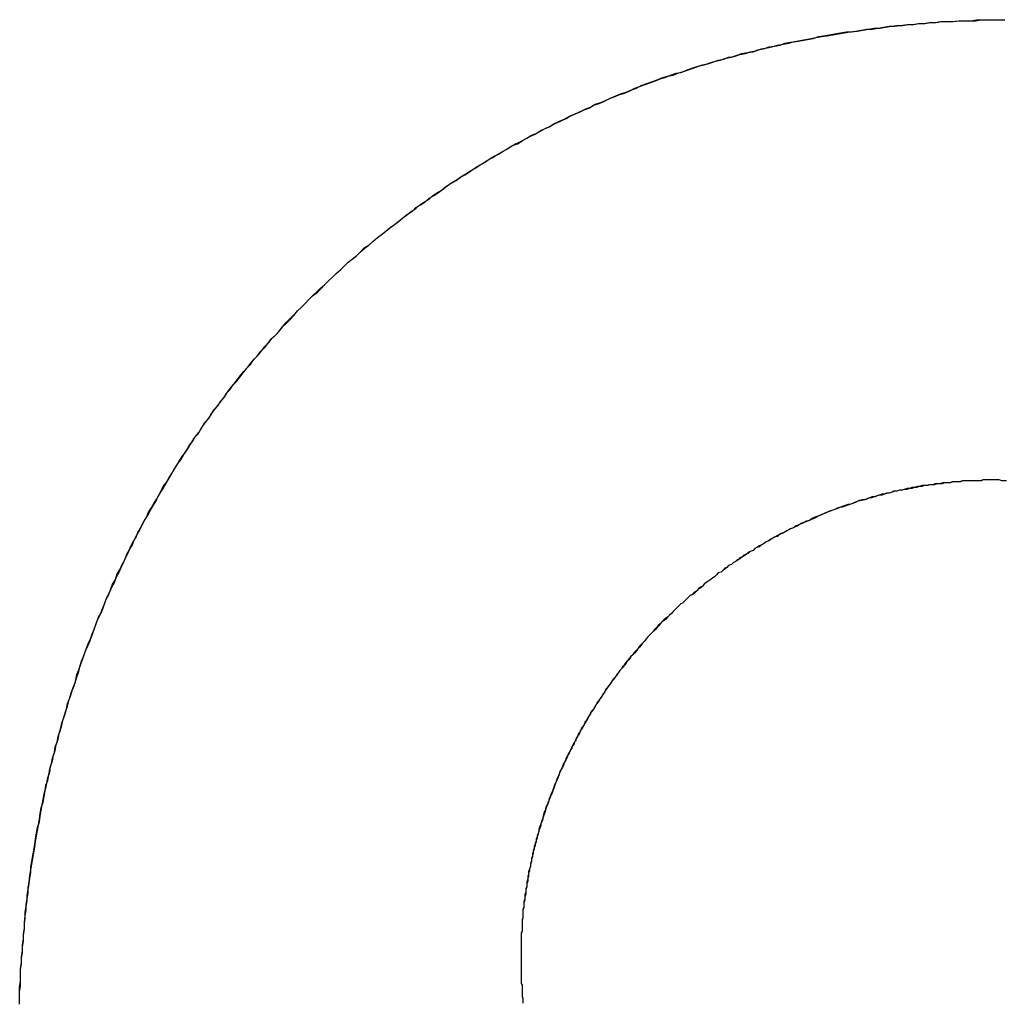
# Model space of a CAD drawing. Extents: x -55 to 3310, y -427 to 1727.
# Tile 51 of 79: x 1025.76 to 1026.8, y 531.59 to 532.64. Entities that reach past the tile are written whole.
import ezdxf

# ---------------------------------------------------------------- set-up
doc = ezdxf.new("R2010")
doc.units = 0
doc.linetypes.add('DURCHGEHEND', pattern=[0])
doc.layers.add('KF_PASSIO_SUB_15_FRONT', color=7, linetype='DURCHGEHEND')

# ---------------------------------------------------------------- blocks, each defined once
blk = doc.blocks.new('KF_PASSIO_SUB_15_FRONT')
at = {"layer": 'KF_PASSIO_SUB_15_FRONT'}
for points in [[(-204.527, -390.174, 0), (-204.527, -390.167, 0), (-204.527, -390.161, 0), (-204.526, -390.155, 0), (-204.526, -390.149, 0), (-204.526, -390.142, 0), (-204.526, -390.136, 0), (-204.525, -390.13, 0), (-204.525, -390.124, 0), (-204.524, -390.117, 0), (-204.524, -390.111, 0), (-204.523, -390.105, 0), (-204.523, -390.099, 0), (-204.522, -390.093, 0), (-204.522, -390.087, 0), (-204.521, -390.08, 0), (-204.52, -390.074, 0), (-204.52, -390.068, 0), (-204.519, -390.062, 0), (-204.518, -390.056, 0), (-204.518, -390.05, 0), (-204.517, -390.044, 0), (-204.516, -390.037, 0), (-204.515, -390.031, 0), (-204.514, -390.025, 0), (-204.513, -390.019, 0), (-204.512, -390.013, 0), (-204.511, -390.007, 0), (-204.51, -390.001, 0), (-204.509, -389.995, 0), (-204.508, -389.989, 0), (-204.507, -389.983, 0), (-204.506, -389.977, 0), (-204.505, -389.971, 0), (-204.504, -389.965, 0), (-204.502, -389.959, 0), (-204.501, -389.953, 0), (-204.5, -389.947, 0), (-204.499, -389.941, 0), (-204.497, -389.936, 0), (-204.496, -389.93, 0), (-204.495, -389.924, 0), (-204.493, -389.918, 0), (-204.492, -389.912, 0), (-204.49, -389.906, 0), (-204.489, -389.9, 0), (-204.487, -389.895, 0), (-204.486, -389.889, 0), (-204.484, -389.883, 0), (-204.482, -389.877, 0), (-204.481, -389.872, 0), (-204.479, -389.866, 0), (-204.477, -389.86, 0), (-204.476, -389.854, 0), (-204.474, -389.849, 0), (-204.472, -389.843, 0), (-204.47, -389.837, 0), (-204.468, -389.832, 0), (-204.466, -389.826, 0), (-204.464, -389.82, 0), (-204.463, -389.815, 0), (-204.461, -389.809, 0), (-204.459, -389.804, 0), (-204.457, -389.798, 0), (-204.454, -389.792, 0), (-204.452, -389.787, 0), (-204.45, -389.781, 0), (-204.448, -389.776, 0), (-204.446, -389.77, 0), (-204.444, -389.765, 0), (-204.441, -389.759, 0), (-204.439, -389.754, 0), (-204.437, -389.749, 0), (-204.435, -389.743, 0), (-204.432, -389.738, 0), (-204.43, -389.732, 0), (-204.428, -389.727, 0), (-204.425, -389.722, 0), (-204.423, -389.716, 0), (-204.42, -389.711, 0), (-204.418, -389.706, 0), (-204.415, -389.701, 0), (-204.413, -389.695, 0), (-204.41, -389.69, 0), (-204.407, -389.685, 0), (-204.405, -389.68, 0), (-204.402, -389.674, 0), (-204.399, -389.669, 0), (-204.397, -389.664, 0), (-204.394, -389.659, 0), (-204.391, -389.654, 0), (-204.388, -389.649, 0), (-204.385, -389.644, 0), (-204.382, -389.639, 0), (-204.38, -389.634, 0), (-204.377, -389.629, 0), (-204.374, -389.623, 0), (-204.371, -389.619, 0), (-204.368, -389.614, 0), (-204.365, -389.609, 0), (-204.362, -389.604, 0), (-204.359, -389.599, 0), (-204.355, -389.594, 0), (-204.352, -389.589, 0), (-204.349, -389.584, 0), (-204.346, -389.579, 0), (-204.343, -389.575, 0), (-204.34, -389.57, 0), (-204.336, -389.565, 0), (-204.333, -389.56, 0), (-204.33, -389.555, 0), (-204.326, -389.551, 0), (-204.323, -389.546, 0), (-204.32, -389.541, 0), (-204.316, -389.537, 0), (-204.313, -389.532, 0), (-204.309, -389.528, 0), (-204.306, -389.523, 0), (-204.302, -389.518, 0), (-204.299, -389.514, 0), (-204.295, -389.509, 0), (-204.292, -389.505, 0), (-204.288, -389.5, 0), (-204.284, -389.496, 0), (-204.281, -389.492, 0), (-204.277, -389.487, 0), (-204.273, -389.483, 0), (-204.269, -389.478, 0), (-204.266, -389.474, 0), (-204.262, -389.47, 0), (-204.258, -389.465, 0), (-204.254, -389.461, 0), (-204.25, -389.457, 0), (-204.247, -389.453, 0), (-204.243, -389.448, 0), (-204.239, -389.444, 0), (-204.235, -389.44, 0), (-204.231, -389.436, 0), (-204.227, -389.432, 0), (-204.223, -389.428, 0), (-204.219, -389.424, 0), (-204.215, -389.42, 0), (-204.21, -389.416, 0), (-204.206, -389.412, 0), (-204.202, -389.408, 0), (-204.198, -389.404, 0), (-204.194, -389.4, 0), (-204.19, -389.396, 0), (-204.185, -389.392, 0), (-204.181, -389.388, 0), (-204.177, -389.384, 0), (-204.173, -389.381, 0), (-204.168, -389.377, 0), (-204.164, -389.373, 0), (-204.16, -389.369, 0), (-204.155, -389.366, 0), (-204.151, -389.362, 0), (-204.146, -389.358, 0), (-204.142, -389.355, 0), (-204.137, -389.351, 0), (-204.133, -389.348, 0), (-204.128, -389.344, 0), (-204.124, -389.341, 0), (-204.119, -389.337, 0), (-204.115, -389.334, 0), (-204.11, -389.33, 0), (-204.105, -389.327, 0), (-204.101, -389.323, 0), (-204.096, -389.32, 0), (-204.091, -389.317, 0), (-204.087, -389.313, 0), (-204.082, -389.31, 0), (-204.077, -389.307, 0), (-204.073, -389.304, 0), (-204.068, -389.3, 0), (-204.063, -389.297, 0), (-204.058, -389.294, 0), (-204.053, -389.291, 0), (-204.048, -389.288, 0), (-204.044, -389.285, 0), (-204.039, -389.282, 0), (-204.034, -389.279, 0), (-204.029, -389.276, 0), (-204.024, -389.273, 0), (-204.019, -389.27, 0), (-204.014, -389.267, 0), (-204.009, -389.264, 0), (-204.004, -389.261, 0), (-203.999, -389.258, 0), (-203.994, -389.256, 0), (-203.989, -389.253, 0), (-203.983, -389.25, 0), (-203.978, -389.248, 0), (-203.973, -389.245, 0), (-203.968, -389.242, 0), (-203.963, -389.24, 0), (-203.958, -389.237, 0), (-203.952, -389.234, 0), (-203.947, -389.232, 0), (-203.942, -389.229, 0), (-203.937, -389.227, 0), (-203.931, -389.224, 0), (-203.926, -389.222, 0), (-203.921, -389.22, 0), (-203.916, -389.217, 0), (-203.91, -389.215, 0), (-203.905, -389.213, 0), (-203.899, -389.21, 0), (-203.894, -389.208, 0), (-203.889, -389.206, 0), (-203.883, -389.204, 0), (-203.878, -389.202, 0), (-203.872, -389.199, 0), (-203.867, -389.197, 0), (-203.861, -389.195, 0), (-203.856, -389.193, 0), (-203.85, -389.191, 0), (-203.845, -389.189, 0), (-203.839, -389.187, 0), (-203.834, -389.185, 0), (-203.828, -389.183, 0), (-203.823, -389.182, 0), (-203.817, -389.18, 0), (-203.811, -389.178, 0), (-203.806, -389.176, 0), (-203.8, -389.174, 0), (-203.794, -389.173, 0), (-203.789, -389.171, 0), (-203.783, -389.169, 0), (-203.777, -389.168, 0), (-203.772, -389.166, 0), (-203.766, -389.165, 0), (-203.76, -389.163, 0), (-203.754, -389.162, 0), (-203.749, -389.16, 0), (-203.743, -389.159, 0), (-203.737, -389.157, 0), (-203.731, -389.156, 0), (-203.726, -389.155, 0), (-203.72, -389.153, 0), (-203.714, -389.152, 0), (-203.708, -389.151, 0), (-203.702, -389.149, 0), (-203.696, -389.148, 0), (-203.69, -389.147, 0), (-203.684, -389.146, 0), (-203.679, -389.145, 0), (-203.673, -389.144, 0), (-203.667, -389.143, 0), (-203.661, -389.142, 0), (-203.655, -389.141, 0), (-203.649, -389.14, 0), (-203.643, -389.139, 0), (-203.637, -389.138, 0), (-203.631, -389.137, 0), (-203.625, -389.136, 0), (-203.619, -389.136, 0), (-203.613, -389.135, 0), (-203.607, -389.134, 0), (-203.601, -389.133, 0), (-203.595, -389.133, 0), (-203.589, -389.132, 0), (-203.582, -389.131, 0), (-203.576, -389.131, 0), (-203.57, -389.13, 0), (-203.564, -389.13, 0), (-203.558, -389.129, 0), (-203.552, -389.129, 0), (-203.546, -389.128, 0), (-203.54, -389.128, 0), (-203.534, -389.128, 0), (-203.527, -389.127, 0), (-203.521, -389.127, 0), (-203.515, -389.127, 0), (-203.509, -389.127, 0), (-203.503, -389.126, 0), (-203.496, -389.126, 0), (-203.49, -389.126, 0), (-203.484, -389.126, 0), (-203.478, -389.126, 0)], [(-204.527, -390.174, 0), (-204.527, -390.168, 0), (-204.527, -390.162, 0), (-204.527, -390.156, 0), (-204.526, -390.15, 0), (-204.526, -390.143, 0), (-204.526, -390.137, 0), (-204.525, -390.131, 0), (-204.525, -390.125, 0), (-204.524, -390.119, 0), (-204.524, -390.113, 0), (-204.523, -390.107, 0), (-204.523, -390.101, 0), (-204.522, -390.094, 0), (-204.522, -390.088, 0), (-204.521, -390.082, 0), (-204.521, -390.076, 0), (-204.52, -390.07, 0), (-204.519, -390.064, 0), (-204.519, -390.058, 0), (-204.518, -390.052, 0), (-204.517, -390.046, 0), (-204.516, -390.04, 0), (-204.515, -390.034, 0), (-204.515, -390.028, 0), (-204.514, -390.022, 0), (-204.513, -390.016, 0), (-204.512, -390.01, 0), (-204.511, -390.004, 0), (-204.51, -389.998, 0), (-204.509, -389.992, 0), (-204.508, -389.986, 0), (-204.506, -389.98, 0), (-204.505, -389.974, 0), (-204.504, -389.968, 0), (-204.503, -389.962, 0), (-204.502, -389.956, 0), (-204.501, -389.95, 0), (-204.499, -389.944, 0), (-204.498, -389.939, 0), (-204.497, -389.933, 0), (-204.495, -389.927, 0), (-204.494, -389.921, 0), (-204.492, -389.915, 0), (-204.491, -389.909, 0), (-204.489, -389.904, 0), (-204.488, -389.898, 0), (-204.486, -389.892, 0), (-204.485, -389.886, 0), (-204.483, -389.88, 0), (-204.482, -389.875, 0), (-204.48, -389.869, 0), (-204.478, -389.863, 0), (-204.476, -389.857, 0), (-204.475, -389.852, 0), (-204.473, -389.846, 0), (-204.471, -389.84, 0), (-204.469, -389.835, 0), (-204.467, -389.829, 0), (-204.466, -389.823, 0), (-204.464, -389.818, 0), (-204.462, -389.812, 0), (-204.46, -389.807, 0), (-204.458, -389.801, 0), (-204.456, -389.796, 0), (-204.454, -389.79, 0), (-204.451, -389.784, 0), (-204.449, -389.779, 0), (-204.447, -389.773, 0), (-204.445, -389.768, 0), (-204.443, -389.762, 0), (-204.44, -389.757, 0), (-204.438, -389.752, 0), (-204.436, -389.746, 0), (-204.434, -389.741, 0), (-204.431, -389.735, 0), (-204.429, -389.73, 0), (-204.426, -389.725, 0), (-204.424, -389.719, 0), (-204.421, -389.714, 0), (-204.419, -389.709, 0), (-204.416, -389.703, 0), (-204.414, -389.698, 0), (-204.411, -389.693, 0), (-204.409, -389.687, 0), (-204.406, -389.682, 0), (-204.403, -389.677, 0), (-204.401, -389.672, 0), (-204.398, -389.667, 0), (-204.395, -389.661, 0), (-204.392, -389.656, 0), (-204.39, -389.651, 0), (-204.387, -389.646, 0), (-204.384, -389.641, 0), (-204.381, -389.636, 0), (-204.378, -389.631, 0), (-204.375, -389.626, 0), (-204.372, -389.621, 0), (-204.369, -389.616, 0), (-204.366, -389.611, 0), (-204.363, -389.606, 0), (-204.36, -389.601, 0), (-204.357, -389.596, 0), (-204.354, -389.591, 0), (-204.35, -389.586, 0), (-204.347, -389.581, 0), (-204.344, -389.576, 0), (-204.341, -389.571, 0), (-204.337, -389.567, 0), (-204.334, -389.562, 0), (-204.331, -389.557, 0), (-204.327, -389.552, 0), (-204.324, -389.548, 0), (-204.321, -389.543, 0), (-204.317, -389.538, 0), (-204.314, -389.534, 0), (-204.31, -389.529, 0), (-204.307, -389.524, 0), (-204.303, -389.52, 0), (-204.3, -389.515, 0), (-204.296, -389.511, 0), (-204.292, -389.506, 0), (-204.289, -389.502, 0), (-204.285, -389.497, 0), (-204.281, -389.493, 0), (-204.278, -389.488, 0), (-204.274, -389.484, 0), (-204.27, -389.479, 0), (-204.266, -389.475, 0), (-204.263, -389.471, 0), (-204.259, -389.466, 0), (-204.255, -389.462, 0), (-204.251, -389.458, 0), (-204.247, -389.453, 0), (-204.243, -389.449, 0), (-204.239, -389.445, 0), (-204.235, -389.441, 0), (-204.231, -389.436, 0), (-204.227, -389.432, 0), (-204.223, -389.428, 0), (-204.219, -389.424, 0), (-204.215, -389.42, 0), (-204.211, -389.416, 0), (-204.207, -389.412, 0), (-204.202, -389.408, 0), (-204.198, -389.404, 0), (-204.194, -389.4, 0), (-204.19, -389.396, 0), (-204.185, -389.392, 0), (-204.181, -389.388, 0), (-204.177, -389.384, 0), (-204.173, -389.381, 0), (-204.168, -389.377, 0), (-204.164, -389.373, 0), (-204.159, -389.369, 0), (-204.155, -389.366, 0), (-204.151, -389.362, 0), (-204.146, -389.358, 0), (-204.142, -389.355, 0), (-204.137, -389.351, 0), (-204.132, -389.347, 0), (-204.128, -389.344, 0), (-204.123, -389.34, 0), (-204.119, -389.337, 0), (-204.114, -389.333, 0), (-204.109, -389.33, 0), (-204.105, -389.326, 0), (-204.1, -389.323, 0), (-204.095, -389.32, 0), (-204.091, -389.316, 0), (-204.086, -389.313, 0), (-204.081, -389.31, 0), (-204.076, -389.306, 0), (-204.072, -389.303, 0), (-204.067, -389.3, 0), (-204.062, -389.297, 0), (-204.057, -389.293, 0), (-204.052, -389.29, 0), (-204.047, -389.287, 0), (-204.042, -389.284, 0), (-204.037, -389.281, 0), (-204.032, -389.278, 0), (-204.028, -389.275, 0), (-204.023, -389.272, 0), (-204.017, -389.269, 0), (-204.012, -389.266, 0), (-204.007, -389.263, 0), (-204.002, -389.26, 0), (-203.997, -389.258, 0), (-203.992, -389.255, 0), (-203.987, -389.252, 0), (-203.982, -389.249, 0), (-203.977, -389.247, 0), (-203.972, -389.244, 0), (-203.966, -389.241, 0), (-203.961, -389.239, 0), (-203.956, -389.236, 0), (-203.951, -389.234, 0), (-203.945, -389.231, 0), (-203.94, -389.228, 0), (-203.935, -389.226, 0), (-203.93, -389.224, 0), (-203.924, -389.221, 0), (-203.919, -389.219, 0), (-203.914, -389.216, 0), (-203.908, -389.214, 0), (-203.903, -389.212, 0), (-203.897, -389.209, 0), (-203.892, -389.207, 0), (-203.887, -389.205, 0), (-203.881, -389.203, 0), (-203.876, -389.201, 0), (-203.87, -389.199, 0), (-203.865, -389.196, 0), (-203.859, -389.194, 0), (-203.854, -389.192, 0), (-203.848, -389.19, 0), (-203.843, -389.188, 0), (-203.837, -389.186, 0), (-203.831, -389.185, 0), (-203.826, -389.183, 0), (-203.82, -389.181, 0), (-203.815, -389.179, 0), (-203.809, -389.177, 0), (-203.803, -389.175, 0), (-203.798, -389.174, 0), (-203.792, -389.172, 0), (-203.786, -389.17, 0), (-203.781, -389.169, 0), (-203.775, -389.167, 0), (-203.769, -389.166, 0), (-203.764, -389.164, 0), (-203.758, -389.162, 0), (-203.752, -389.161, 0), (-203.746, -389.16, 0), (-203.741, -389.158, 0), (-203.735, -389.157, 0), (-203.729, -389.155, 0), (-203.723, -389.154, 0), (-203.717, -389.153, 0), (-203.712, -389.151, 0), (-203.706, -389.15, 0), (-203.7, -389.149, 0), (-203.694, -389.148, 0), (-203.688, -389.147, 0), (-203.682, -389.146, 0), (-203.676, -389.144, 0), (-203.671, -389.143, 0), (-203.665, -389.142, 0), (-203.659, -389.141, 0), (-203.653, -389.14, 0), (-203.647, -389.139, 0), (-203.641, -389.139, 0), (-203.635, -389.138, 0), (-203.629, -389.137, 0), (-203.623, -389.136, 0), (-203.617, -389.135, 0), (-203.611, -389.135, 0), (-203.605, -389.134, 0), (-203.599, -389.133, 0), (-203.593, -389.132, 0), (-203.587, -389.132, 0), (-203.581, -389.131, 0), (-203.575, -389.131, 0), (-203.569, -389.13, 0), (-203.563, -389.13, 0), (-203.557, -389.129, 0), (-203.551, -389.129, 0), (-203.545, -389.128, 0), (-203.539, -389.128, 0), (-203.533, -389.128, 0), (-203.526, -389.127, 0), (-203.52, -389.127, 0), (-203.514, -389.127, 0), (-203.508, -389.126, 0), (-203.502, -389.126, 0), (-203.496, -389.126, 0), (-203.49, -389.126, 0), (-203.484, -389.126, 0), (-203.478, -389.126, 0)], [(-203.492, -389.616, 0), (-203.495, -389.616, 0), (-203.498, -389.616, 0), (-203.501, -389.616, 0), (-203.504, -389.617, 0), (-203.506, -389.617, 0), (-203.509, -389.617, 0), (-203.512, -389.617, 0), (-203.515, -389.617, 0), (-203.517, -389.617, 0), (-203.52, -389.617, 0), (-203.523, -389.617, 0), (-203.526, -389.618, 0), (-203.528, -389.618, 0), (-203.531, -389.618, 0), (-203.534, -389.618, 0), (-203.536, -389.619, 0), (-203.539, -389.619, 0), (-203.542, -389.619, 0), (-203.545, -389.62, 0), (-203.547, -389.62, 0), (-203.55, -389.62, 0), (-203.553, -389.621, 0), (-203.555, -389.621, 0), (-203.558, -389.621, 0), (-203.561, -389.622, 0), (-203.564, -389.622, 0), (-203.566, -389.623, 0), (-203.569, -389.623, 0), (-203.572, -389.624, 0), (-203.574, -389.624, 0), (-203.577, -389.625, 0), (-203.58, -389.625, 0), (-203.582, -389.626, 0), (-203.585, -389.626, 0), (-203.588, -389.627, 0), (-203.59, -389.627, 0), (-203.593, -389.628, 0), (-203.596, -389.628, 0), (-203.598, -389.629, 0), (-203.601, -389.63, 0), (-203.604, -389.63, 0), (-203.606, -389.631, 0), (-203.609, -389.632, 0), (-203.612, -389.632, 0), (-203.614, -389.633, 0), (-203.617, -389.634, 0), (-203.62, -389.635, 0), (-203.622, -389.635, 0), (-203.625, -389.636, 0), (-203.627, -389.637, 0), (-203.63, -389.638, 0), (-203.633, -389.638, 0), (-203.635, -389.639, 0), (-203.638, -389.64, 0), (-203.64, -389.641, 0), (-203.643, -389.642, 0), (-203.646, -389.643, 0), (-203.648, -389.644, 0), (-203.651, -389.645, 0), (-203.653, -389.645, 0), (-203.656, -389.646, 0), (-203.658, -389.647, 0), (-203.661, -389.648, 0), (-203.664, -389.649, 0), (-203.666, -389.65, 0), (-203.669, -389.651, 0), (-203.671, -389.652, 0), (-203.674, -389.653, 0), (-203.676, -389.654, 0), (-203.679, -389.656, 0), (-203.681, -389.657, 0), (-203.684, -389.658, 0), (-203.686, -389.659, 0), (-203.689, -389.66, 0), (-203.691, -389.661, 0), (-203.694, -389.662, 0), (-203.696, -389.663, 0), (-203.699, -389.665, 0), (-203.701, -389.666, 0), (-203.703, -389.667, 0), (-203.706, -389.668, 0), (-203.708, -389.669, 0), (-203.711, -389.671, 0), (-203.713, -389.672, 0), (-203.716, -389.673, 0), (-203.718, -389.674, 0), (-203.72, -389.676, 0), (-203.723, -389.677, 0), (-203.725, -389.678, 0), (-203.728, -389.68, 0), (-203.73, -389.681, 0), (-203.732, -389.682, 0), (-203.735, -389.684, 0), (-203.737, -389.685, 0), (-203.739, -389.687, 0), (-203.742, -389.688, 0), (-203.744, -389.689, 0), (-203.746, -389.691, 0), (-203.749, -389.692, 0), (-203.751, -389.694, 0), (-203.753, -389.695, 0), (-203.756, -389.697, 0), (-203.758, -389.698, 0), (-203.76, -389.7, 0), (-203.763, -389.701, 0), (-203.765, -389.703, 0), (-203.767, -389.704, 0), (-203.769, -389.706, 0), (-203.772, -389.707, 0), (-203.774, -389.709, 0), (-203.776, -389.711, 0), (-203.778, -389.712, 0), (-203.78, -389.714, 0), (-203.783, -389.715, 0), (-203.785, -389.717, 0), (-203.787, -389.719, 0), (-203.789, -389.72, 0), (-203.791, -389.722, 0), (-203.794, -389.724, 0), (-203.796, -389.725, 0), (-203.798, -389.727, 0), (-203.8, -389.729, 0), (-203.802, -389.731, 0), (-203.804, -389.732, 0), (-203.806, -389.734, 0), (-203.808, -389.736, 0), (-203.81, -389.738, 0), (-203.813, -389.739, 0), (-203.815, -389.741, 0), (-203.817, -389.743, 0), (-203.819, -389.745, 0), (-203.821, -389.747, 0), (-203.823, -389.748, 0), (-203.825, -389.75, 0), (-203.827, -389.752, 0), (-203.829, -389.754, 0), (-203.831, -389.756, 0), (-203.833, -389.758, 0), (-203.835, -389.76, 0), (-203.837, -389.762, 0), (-203.839, -389.763, 0), (-203.841, -389.765, 0), (-203.843, -389.767, 0), (-203.845, -389.769, 0), (-203.846, -389.771, 0), (-203.848, -389.773, 0), (-203.85, -389.775, 0), (-203.852, -389.777, 0), (-203.854, -389.779, 0), (-203.856, -389.781, 0), (-203.858, -389.783, 0), (-203.86, -389.785, 0), (-203.861, -389.787, 0), (-203.863, -389.789, 0), (-203.865, -389.791, 0), (-203.867, -389.793, 0), (-203.869, -389.796, 0), (-203.87, -389.798, 0), (-203.872, -389.8, 0), (-203.874, -389.802, 0), (-203.876, -389.804, 0), (-203.877, -389.806, 0), (-203.879, -389.808, 0), (-203.881, -389.81, 0), (-203.883, -389.812, 0), (-203.884, -389.815, 0), (-203.886, -389.817, 0), (-203.888, -389.819, 0), (-203.889, -389.821, 0), (-203.891, -389.823, 0), (-203.893, -389.826, 0), (-203.894, -389.828, 0), (-203.896, -389.83, 0), (-203.897, -389.832, 0), (-203.899, -389.834, 0), (-203.901, -389.837, 0), (-203.902, -389.839, 0), (-203.904, -389.841, 0), (-203.905, -389.843, 0), (-203.907, -389.846, 0), (-203.908, -389.848, 0), (-203.91, -389.85, 0), (-203.911, -389.853, 0), (-203.913, -389.855, 0), (-203.914, -389.857, 0), (-203.916, -389.86, 0), (-203.917, -389.862, 0), (-203.919, -389.864, 0), (-203.92, -389.867, 0), (-203.922, -389.869, 0), (-203.923, -389.871, 0), (-203.924, -389.874, 0), (-203.926, -389.876, 0), (-203.927, -389.878, 0), (-203.928, -389.881, 0), (-203.93, -389.883, 0), (-203.931, -389.886, 0), (-203.932, -389.888, 0), (-203.934, -389.89, 0), (-203.935, -389.893, 0), (-203.936, -389.895, 0), (-203.937, -389.898, 0), (-203.939, -389.9, 0), (-203.94, -389.903, 0), (-203.941, -389.905, 0), (-203.942, -389.907, 0), (-203.944, -389.91, 0), (-203.945, -389.912, 0), (-203.946, -389.915, 0), (-203.947, -389.917, 0), (-203.948, -389.92, 0), (-203.949, -389.922, 0), (-203.951, -389.925, 0), (-203.952, -389.927, 0), (-203.953, -389.93, 0), (-203.954, -389.932, 0), (-203.955, -389.935, 0), (-203.956, -389.938, 0), (-203.957, -389.94, 0), (-203.958, -389.943, 0), (-203.959, -389.945, 0), (-203.96, -389.948, 0), (-203.961, -389.95, 0), (-203.962, -389.953, 0), (-203.963, -389.955, 0), (-203.964, -389.958, 0), (-203.965, -389.961, 0), (-203.966, -389.963, 0), (-203.967, -389.966, 0), (-203.967, -389.968, 0), (-203.968, -389.971, 0), (-203.969, -389.974, 0), (-203.97, -389.976, 0), (-203.971, -389.979, 0), (-203.972, -389.982, 0), (-203.972, -389.984, 0), (-203.973, -389.987, 0), (-203.974, -389.989, 0), (-203.975, -389.992, 0), (-203.976, -389.995, 0), (-203.976, -389.997, 0), (-203.977, -390, 0), (-203.978, -390.003, 0), (-203.978, -390.005, 0), (-203.979, -390.008, 0), (-203.98, -390.011, 0), (-203.98, -390.013, 0), (-203.981, -390.016, 0), (-203.982, -390.019, 0), (-203.982, -390.022, 0), (-203.983, -390.024, 0), (-203.983, -390.027, 0), (-203.984, -390.03, 0), (-203.984, -390.032, 0), (-203.985, -390.035, 0), (-203.985, -390.038, 0), (-203.986, -390.04, 0), (-203.986, -390.043, 0), (-203.987, -390.046, 0), (-203.987, -390.049, 0), (-203.988, -390.051, 0), (-203.988, -390.054, 0), (-203.988, -390.057, 0), (-203.989, -390.06, 0), (-203.989, -390.062, 0), (-203.99, -390.065, 0), (-203.99, -390.068, 0), (-203.99, -390.071, 0), (-203.991, -390.073, 0), (-203.991, -390.076, 0), (-203.991, -390.079, 0), (-203.991, -390.082, 0), (-203.992, -390.084, 0), (-203.992, -390.087, 0), (-203.992, -390.09, 0), (-203.992, -390.093, 0), (-203.992, -390.096, 0), (-203.993, -390.098, 0), (-203.993, -390.101, 0), (-203.993, -390.104, 0), (-203.993, -390.107, 0), (-203.993, -390.109, 0), (-203.993, -390.112, 0), (-203.993, -390.115, 0), (-203.993, -390.118, 0), (-203.993, -390.121, 0), (-203.993, -390.123, 0)], [(-203.492, -389.616, 0), (-203.495, -389.616, 0), (-203.498, -389.616, 0), (-203.501, -389.616, 0), (-203.503, -389.617, 0), (-203.506, -389.617, 0), (-203.509, -389.617, 0), (-203.512, -389.617, 0), (-203.514, -389.617, 0), (-203.517, -389.617, 0), (-203.52, -389.617, 0), (-203.523, -389.617, 0), (-203.525, -389.618, 0), (-203.528, -389.618, 0), (-203.531, -389.618, 0), (-203.533, -389.618, 0), (-203.536, -389.619, 0), (-203.539, -389.619, 0), (-203.542, -389.619, 0), (-203.544, -389.619, 0), (-203.547, -389.62, 0), (-203.55, -389.62, 0), (-203.552, -389.62, 0), (-203.555, -389.621, 0), (-203.558, -389.621, 0), (-203.56, -389.622, 0), (-203.563, -389.622, 0), (-203.566, -389.622, 0), (-203.569, -389.623, 0), (-203.571, -389.623, 0), (-203.574, -389.624, 0), (-203.577, -389.624, 0), (-203.579, -389.625, 0), (-203.582, -389.625, 0), (-203.585, -389.626, 0), (-203.587, -389.627, 0), (-203.59, -389.627, 0), (-203.593, -389.628, 0), (-203.595, -389.628, 0), (-203.598, -389.629, 0), (-203.601, -389.63, 0), (-203.603, -389.63, 0), (-203.606, -389.631, 0), (-203.609, -389.631, 0), (-203.611, -389.632, 0), (-203.614, -389.633, 0), (-203.616, -389.634, 0), (-203.619, -389.634, 0), (-203.622, -389.635, 0), (-203.624, -389.636, 0), (-203.627, -389.637, 0), (-203.63, -389.637, 0), (-203.632, -389.638, 0), (-203.635, -389.639, 0), (-203.637, -389.64, 0), (-203.64, -389.641, 0), (-203.643, -389.642, 0), (-203.645, -389.642, 0), (-203.648, -389.643, 0), (-203.65, -389.644, 0), (-203.653, -389.645, 0), (-203.655, -389.646, 0), (-203.658, -389.647, 0), (-203.661, -389.648, 0), (-203.663, -389.649, 0), (-203.666, -389.65, 0), (-203.668, -389.651, 0), (-203.671, -389.652, 0), (-203.673, -389.653, 0), (-203.676, -389.654, 0), (-203.678, -389.655, 0), (-203.681, -389.656, 0), (-203.683, -389.657, 0), (-203.686, -389.659, 0), (-203.688, -389.66, 0), (-203.691, -389.661, 0), (-203.693, -389.662, 0), (-203.696, -389.663, 0), (-203.698, -389.664, 0), (-203.701, -389.665, 0), (-203.703, -389.667, 0), (-203.706, -389.668, 0), (-203.708, -389.669, 0), (-203.71, -389.67, 0), (-203.713, -389.672, 0), (-203.715, -389.673, 0), (-203.718, -389.674, 0), (-203.72, -389.675, 0), (-203.723, -389.677, 0), (-203.725, -389.678, 0), (-203.727, -389.679, 0), (-203.73, -389.681, 0), (-203.732, -389.682, 0), (-203.735, -389.684, 0), (-203.737, -389.685, 0), (-203.739, -389.686, 0), (-203.742, -389.688, 0), (-203.744, -389.689, 0), (-203.746, -389.691, 0), (-203.749, -389.692, 0), (-203.751, -389.693, 0), (-203.753, -389.695, 0), (-203.756, -389.696, 0), (-203.758, -389.698, 0), (-203.76, -389.699, 0), (-203.762, -389.701, 0), (-203.765, -389.703, 0), (-203.767, -389.704, 0), (-203.769, -389.706, 0), (-203.772, -389.707, 0), (-203.774, -389.709, 0), (-203.776, -389.71, 0), (-203.778, -389.712, 0), (-203.78, -389.714, 0), (-203.783, -389.715, 0), (-203.785, -389.717, 0), (-203.787, -389.719, 0), (-203.789, -389.72, 0), (-203.791, -389.722, 0), (-203.794, -389.724, 0), (-203.796, -389.725, 0), (-203.798, -389.727, 0), (-203.8, -389.729, 0), (-203.802, -389.73, 0), (-203.804, -389.732, 0), (-203.806, -389.734, 0), (-203.809, -389.736, 0), (-203.811, -389.738, 0), (-203.813, -389.739, 0), (-203.815, -389.741, 0), (-203.817, -389.743, 0), (-203.819, -389.745, 0), (-203.821, -389.747, 0), (-203.823, -389.748, 0), (-203.825, -389.75, 0), (-203.827, -389.752, 0), (-203.829, -389.754, 0), (-203.831, -389.756, 0), (-203.833, -389.758, 0), (-203.835, -389.76, 0), (-203.837, -389.762, 0), (-203.839, -389.764, 0), (-203.841, -389.766, 0), (-203.843, -389.767, 0), (-203.845, -389.769, 0), (-203.847, -389.771, 0), (-203.849, -389.773, 0), (-203.851, -389.775, 0), (-203.852, -389.777, 0), (-203.854, -389.779, 0), (-203.856, -389.781, 0), (-203.858, -389.783, 0), (-203.86, -389.785, 0), (-203.862, -389.788, 0), (-203.864, -389.79, 0), (-203.865, -389.792, 0), (-203.867, -389.794, 0), (-203.869, -389.796, 0), (-203.871, -389.798, 0), (-203.873, -389.8, 0), (-203.874, -389.802, 0), (-203.876, -389.804, 0), (-203.878, -389.806, 0), (-203.88, -389.809, 0), (-203.881, -389.811, 0), (-203.883, -389.813, 0), (-203.885, -389.815, 0), (-203.886, -389.817, 0), (-203.888, -389.819, 0), (-203.89, -389.822, 0), (-203.891, -389.824, 0), (-203.893, -389.826, 0), (-203.895, -389.828, 0), (-203.896, -389.83, 0), (-203.898, -389.833, 0), (-203.9, -389.835, 0), (-203.901, -389.837, 0), (-203.903, -389.839, 0), (-203.904, -389.842, 0), (-203.906, -389.844, 0), (-203.907, -389.846, 0), (-203.909, -389.849, 0), (-203.91, -389.851, 0), (-203.912, -389.853, 0), (-203.913, -389.855, 0), (-203.915, -389.858, 0), (-203.916, -389.86, 0), (-203.918, -389.862, 0), (-203.919, -389.865, 0), (-203.921, -389.867, 0), (-203.922, -389.87, 0), (-203.923, -389.872, 0), (-203.925, -389.874, 0), (-203.926, -389.877, 0), (-203.928, -389.879, 0), (-203.929, -389.881, 0), (-203.93, -389.884, 0), (-203.932, -389.886, 0), (-203.933, -389.889, 0), (-203.934, -389.891, 0), (-203.935, -389.894, 0), (-203.937, -389.896, 0), (-203.938, -389.898, 0), (-203.939, -389.901, 0), (-203.94, -389.903, 0), (-203.942, -389.906, 0), (-203.943, -389.908, 0), (-203.944, -389.911, 0), (-203.945, -389.913, 0), (-203.946, -389.916, 0), (-203.948, -389.918, 0), (-203.949, -389.921, 0), (-203.95, -389.923, 0), (-203.951, -389.926, 0), (-203.952, -389.928, 0), (-203.953, -389.931, 0), (-203.954, -389.933, 0), (-203.955, -389.936, 0), (-203.956, -389.938, 0), (-203.957, -389.941, 0), (-203.958, -389.944, 0), (-203.959, -389.946, 0), (-203.96, -389.949, 0), (-203.961, -389.951, 0), (-203.962, -389.954, 0), (-203.963, -389.956, 0), (-203.964, -389.959, 0), (-203.965, -389.962, 0), (-203.966, -389.964, 0), (-203.967, -389.967, 0), (-203.968, -389.969, 0), (-203.969, -389.972, 0), (-203.97, -389.975, 0), (-203.97, -389.977, 0), (-203.971, -389.98, 0), (-203.972, -389.982, 0), (-203.973, -389.985, 0), (-203.974, -389.988, 0), (-203.974, -389.99, 0), (-203.975, -389.993, 0), (-203.976, -389.996, 0), (-203.977, -389.998, 0), (-203.977, -390.001, 0), (-203.978, -390.004, 0), (-203.979, -390.006, 0), (-203.979, -390.009, 0), (-203.98, -390.012, 0), (-203.981, -390.014, 0), (-203.981, -390.017, 0), (-203.982, -390.02, 0), (-203.982, -390.022, 0), (-203.983, -390.025, 0), (-203.983, -390.028, 0), (-203.984, -390.03, 0), (-203.985, -390.033, 0), (-203.985, -390.036, 0), (-203.986, -390.038, 0), (-203.986, -390.041, 0), (-203.987, -390.044, 0), (-203.987, -390.047, 0), (-203.987, -390.049, 0), (-203.988, -390.052, 0), (-203.988, -390.055, 0), (-203.989, -390.057, 0), (-203.989, -390.06, 0), (-203.989, -390.063, 0), (-203.99, -390.066, 0), (-203.99, -390.068, 0), (-203.99, -390.071, 0), (-203.991, -390.074, 0), (-203.991, -390.077, 0), (-203.991, -390.079, 0), (-203.991, -390.082, 0), (-203.992, -390.085, 0), (-203.992, -390.088, 0), (-203.992, -390.09, 0), (-203.992, -390.093, 0), (-203.992, -390.096, 0), (-203.993, -390.099, 0), (-203.993, -390.101, 0), (-203.993, -390.104, 0), (-203.993, -390.107, 0), (-203.993, -390.11, 0), (-203.993, -390.112, 0), (-203.993, -390.115, 0), (-203.993, -390.118, 0), (-203.993, -390.121, 0), (-203.993, -390.123, 0)], [(-203.478, -389.617, 0), (-203.481, -389.617, 0), (-203.484, -389.616, 0), (-203.487, -389.616, 0), (-203.49, -389.616, 0), (-203.492, -389.616, 0)], [(-203.476, -389.617, 0), (-203.479, -389.617, 0), (-203.481, -389.617, 0), (-203.484, -389.616, 0), (-203.487, -389.616, 0), (-203.49, -389.616, 0), (-203.492, -389.616, 0)], [(-203.993, -390.123, 0), (-203.993, -390.125, 0), (-203.993, -390.127, 0), (-203.993, -390.128, 0), (-203.993, -390.13, 0), (-203.993, -390.131, 0), (-203.993, -390.133, 0), (-203.993, -390.135, 0), (-203.993, -390.136, 0), (-203.993, -390.138, 0), (-203.993, -390.139, 0), (-203.993, -390.141, 0), (-203.993, -390.143, 0), (-203.993, -390.144, 0), (-203.993, -390.146, 0), (-203.993, -390.147, 0), (-203.993, -390.149, 0), (-203.993, -390.151, 0), (-203.993, -390.152, 0), (-203.992, -390.154, 0), (-203.992, -390.155, 0), (-203.992, -390.157, 0), (-203.992, -390.159, 0), (-203.992, -390.16, 0), (-203.992, -390.162, 0), (-203.992, -390.163, 0), (-203.992, -390.165, 0), (-203.992, -390.166, 0), (-203.991, -390.168, 0), (-203.991, -390.17, 0), (-203.991, -390.171, 0), (-203.991, -390.173, 0)], [(-203.993, -390.123, 0), (-203.993, -390.125, 0), (-203.993, -390.127, 0), (-203.993, -390.128, 0), (-203.993, -390.13, 0), (-203.993, -390.131, 0), (-203.993, -390.133, 0), (-203.993, -390.135, 0), (-203.993, -390.136, 0), (-203.993, -390.138, 0), (-203.993, -390.139, 0), (-203.993, -390.141, 0), (-203.993, -390.143, 0), (-203.993, -390.144, 0), (-203.993, -390.146, 0), (-203.993, -390.147, 0), (-203.993, -390.149, 0), (-203.993, -390.15, 0), (-203.993, -390.152, 0), (-203.992, -390.154, 0), (-203.992, -390.155, 0), (-203.992, -390.157, 0), (-203.992, -390.158, 0), (-203.992, -390.16, 0), (-203.992, -390.162, 0), (-203.992, -390.163, 0), (-203.992, -390.165, 0), (-203.992, -390.166, 0), (-203.991, -390.168, 0), (-203.991, -390.169, 0), (-203.991, -390.171, 0), (-203.991, -390.173, 0)]]:
    blk.add_polyline3d(points, dxfattribs=at)

msp = doc.modelspace()

# ---------------------------------------------------------------- block references
at = {"layer": 'KF_PASSIO_SUB_15_FRONT'}
msp.add_blockref('KF_PASSIO_SUB_15_FRONT', (1230.2834, 921.7627), dxfattribs=at)

doc.saveas('drawing.dxf')
